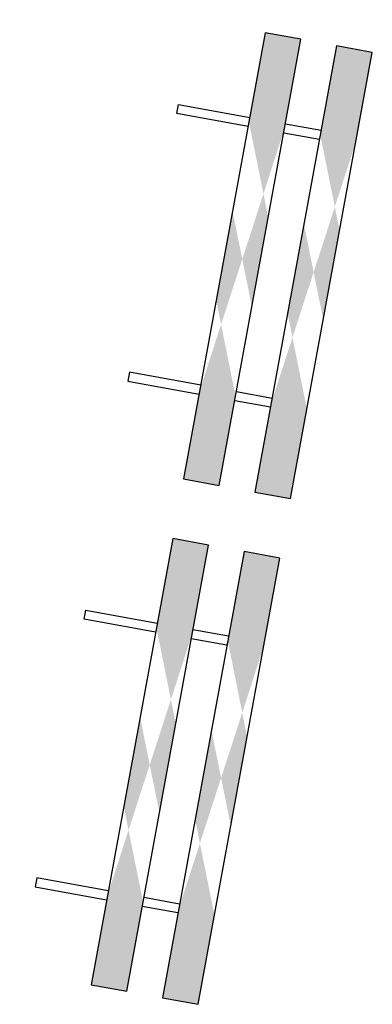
# Model space of a CAD drawing. Header units: metres. Extents: x 232695 to 233536, y 552964 to 554401.
# Tile 2 of 23: x 233175.15 to 233178.07, y 553356.93 to 553365.07. Entities that reach past the tile are written whole.
import ezdxf

# ---------------------------------------------------------------- set-up
doc = ezdxf.new("R2010")
doc.units = ezdxf.units.M
doc.layers.add('N-WE-VW-VERKEERSTEKEN_BORD-S', color=7, linetype='Continuous', lineweight=25)

# ---------------------------------------------------------------- blocks, each defined once
blk = doc.blocks.new('BB18')
h = blk.add_hatch(color=1)
h.dxf.hatch_style = 1
edge = h.paths.add_edge_path(flags=17)
edge.add_line((-0.25, 0.7999999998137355), (-0.25, 0.9999999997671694))
edge.add_line((-0.75, 0.7999999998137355), (-0.75, 0.9999999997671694))
edge.add_line((0.75, 0.7999999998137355), (0.75, 0.9999999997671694))
edge.add_line((0.25, 0.7999999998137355), (0.25, 0.9999999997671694))
h.paths.add_polyline_path([(0.75, 0.9999999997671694), (0.7499999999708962, 0.7999999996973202), (1.25, 0.7999999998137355), (1.25, 0.9999999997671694)])
h.paths.add_polyline_path([(-0.7500000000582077, 0.7999999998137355), (-0.75, 0.9999999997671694), (-1.25, 0.9999999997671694), (-1.25, 0.7999999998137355)])
h.paths.add_polyline_path([(-0.25, 0.9999999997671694), (-0.2500000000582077, 0.7999999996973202), (0.2500000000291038, 0.7999999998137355), (0.2499999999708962, 0.9999999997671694)])
h = blk.add_hatch(color=1)
h.dxf.hatch_style = 1
edge = h.paths.add_edge_path(flags=17)
edge.add_line((-0.25, 0.3999999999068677), (-0.25, 0.5999999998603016))
edge.add_line((-0.75, 0.3999999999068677), (-0.75, 0.5999999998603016))
edge.add_line((0.75, 0.3999999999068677), (0.75, 0.5999999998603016))
edge.add_line((0.25, 0.3999999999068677), (0.25, 0.5999999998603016))
h.paths.add_polyline_path([(0.75, 0.5999999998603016), (0.7499999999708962, 0.3999999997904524), (1.25, 0.3999999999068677), (1.25, 0.5999999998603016)])
h.paths.add_polyline_path([(-0.7500000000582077, 0.3999999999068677), (-0.75, 0.5999999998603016), (-1.25, 0.5999999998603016), (-1.25, 0.3999999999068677)])
h.paths.add_polyline_path([(-0.25, 0.5999999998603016), (-0.2500000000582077, 0.3999999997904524), (0.2500000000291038, 0.3999999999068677), (0.2499999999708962, 0.5999999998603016)])
for points in [[(-1.25, 0.7999999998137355), (1.25, 0.7999999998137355), (1.25, 0.9999999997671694), (-1.25, 0.9999999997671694)], [(-1.25, 0.3999999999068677), (1.25, 0.3999999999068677), (1.25, 0.5999999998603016), (-1.25, 0.5999999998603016)]]:
    blk.add_lwpolyline(points, close=True)
at = {"layer": 'N-WE-VW-VERKEERSTEKEN_BORD-S'}
for p, q in [((-0.7749999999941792, 0.7999999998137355), (-0.7749999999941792, 0.5999999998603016)), ((-0.7250000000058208, 0.7999999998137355), (-0.7250000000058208, 0.5999999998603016)), ((0.7250000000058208, 0.7999999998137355), (0.7250000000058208, 0.5999999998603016)), ((0.7749999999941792, 0.7999999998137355), (0.7749999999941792, 0.5999999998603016))]:
    blk.add_line(p, q, dxfattribs=at)
at = {"layer": 'N-WE-VW-VERKEERSTEKEN_BORD-S', "flags": 128}
for points in [[(-0.7250000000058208, 0.3999999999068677), (-0.7250000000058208, 0), (-0.7749999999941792, 0), (-0.7749999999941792, 0.3999999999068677)], [(0.7250000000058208, 0.3999999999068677), (0.7250000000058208, 0), (0.7749999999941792, 0), (0.7749999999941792, 0.3999999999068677)]]:
    blk.add_lwpolyline(points, dxfattribs=at)

msp = doc.modelspace()

# ---------------------------------------------------------------- block references
at = {"layer": 'N-WE-VW-VERKEERSTEKEN_BORD-S', "rotation": 259.6275202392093}
for p, xscale, yscale, zscale in [((233176.2570663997, 553363.2269401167), 1.499999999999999, 1.499999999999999, 1.499999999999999), ((233175.4918679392, 553359.0463933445), 1.5, 1.5, 1.5)]:
    msp.add_blockref('BB18', p, dxfattribs=dict(at, xscale=xscale, yscale=yscale, zscale=zscale))

doc.saveas('drawing.dxf')
